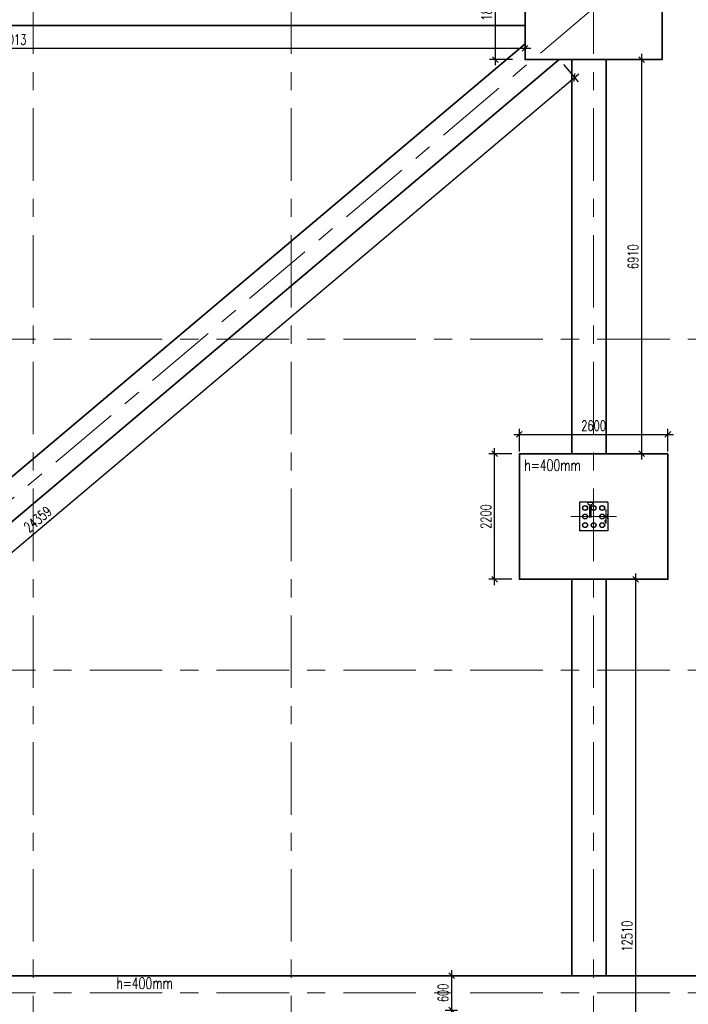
# Model space of a CAD drawing. Header units: millimetres. Extents: x 6071355 to 6728188, y -31956 to 56387.
# Tile 6 of 59: x 6095542 to 6107255, y -18377 to -1117. Entities that reach past the tile are written whole.
import ezdxf

# ---------------------------------------------------------------- set-up
doc = ezdxf.new("R2010")
doc.units = ezdxf.units.MM
doc.header["$MEASUREMENT"] = 0
for name, pattern in [('DXK_LINE_DOT2', [3.9198, 1.9599, -1.9599]), ('GCAD_ISO04W100', [30, 24, -3, 0, -3]), ('Grid Line', [2222.5, 1270, -317.5, 317.5, -317.5])]:
    doc.linetypes.add(name, pattern=pattern)
doc.layers.add('A_wymiary', color=7, linetype='Continuous', lineweight=15, true_color=0x848484)
doc.layers.add('ELEMENTY', color=7, linetype='Continuous')
for name, color, linetype, lineweight in [('M_Osie', 1, 'GCAD_ISO04W100', 9), ('M_ŁAWY', 3, 'Continuous', 35), ('Standard 1350-A_01-RZUT PARTERU LUSTRO2_28_Nowe_MODO_A1_osie-1_Nr_pióra__7_Nr_pióra__7_Nr_pióra__7', 7, 'Continuous', 18)]:
    doc.layers.add(name, color=color, linetype=linetype, lineweight=lineweight)
doc.styles.add('wymiar', font='romans.shx', dxfattribs={"width": 0.7})
doc.dimstyles.new('AB_100mm', dxfattribs={"dimscale": 100, "dimtxt": 1.8, "dimasz": 1, "dimexe": 1, "dimexo": 0, "dimtad": 1, "dimrnd": 1, "dimtxsty": 'wymiar', "dimblk": 'OBLIQUE', "dimcen": 2.5, "dimdle": 1, "dimclrd": 4, "dimclre": 4, "dimclrt": 3, "dimadec": 0, "dimazin": 0, "dimtfac": 1, "dimtix": 1, "dimtmove": 2, "dimatfit": 3, "dimfxl": 3, "dimfxlon": 1, "dimarcsym": 0})

# ---------------------------------------------------------------- blocks, each defined once
blk = doc.blocks.new('Part-86624973-72573 - 1482')
at = {"layer": 'ELEMENTY', "color": 2, "linetype": 'Continuous'}
for p, q in [((66030, 16775), (66030, 17275)), ((66030, 17275), (66530, 17275)), ((66530, 16775), (66530, 17275)), ((66030, 16775), (66530, 16775))]:
    blk.add_line(p, q, dxfattribs=at)
blk = doc.blocks.new('Part-86624973-73428 - 1482')
at = {"layer": 'ELEMENTY', "color": 1, "linetype": 'DXK_LINE_DOT2'}
for p, q in [((66530, 16785), (66520, 16785)), ((66520, 16775), (66520, 16785)), ((66530, 16775), (66520, 16775)), ((66530, 16775), (66530, 16785))]:
    blk.add_line(p, q, dxfattribs=at)
blk = doc.blocks.new('Part-86624973-72911 - 1482')
at = {"layer": 'ELEMENTY', "color": 2, "linetype": 'Continuous'}
for radius, start, end in [(43.5, 22.5, 202.5), (43.5, 202.5, 22.5), (40, 157.5, 337.5), (40, 337.5, 157.5)]:
    blk.add_arc((66130, 17025), radius, start, end, dxfattribs=at)
blk = doc.blocks.new('Part-86624973-72914 - 1482')
at = {"layer": 'ELEMENTY', "color": 2, "linetype": 'Continuous'}
for radius, start, end in [(43.5, 22.5, 202.5), (43.5, 202.5, 22.5), (40, 157.5, 337.5), (40, 337.5, 157.5)]:
    blk.add_arc((66430, 17175), radius, start, end, dxfattribs=at)
blk = doc.blocks.new('Part-86624973-72912 - 1482')
at = {"layer": 'ELEMENTY', "color": 2, "linetype": 'Continuous'}
for radius, start, end in [(43.5, 22.5, 202.5), (40, 337.5, 157.5), (43.5, 202.5, 22.5), (40, 157.5, 337.5)]:
    blk.add_arc((66430, 16875), radius, start, end, dxfattribs=at)
blk = doc.blocks.new('Part-86624973-172382 - 1482')
at = {"layer": 'ELEMENTY', "color": 2, "linetype": 'Continuous'}
for radius, start, end in [(43.5, 22.5, 202.5), (43.5, 202.5, 22.5), (40, 157.5, 337.5), (40, 337.5, 157.5)]:
    blk.add_arc((66280, 17175), radius, start, end, dxfattribs=at)
blk = doc.blocks.new('Part-86624973-73475 - 1482')
at = {"layer": 'ELEMENTY', "color": 1, "linetype": 'DXK_LINE_DOT2'}
for p, q in [((66155, 16814), (66155, 16810)), ((66155, 16814), (66405, 16814)), ((66155, 16810), (66405, 16810)), ((66405, 16814), (66405, 16810))]:
    blk.add_line(p, q, dxfattribs=at)
blk = doc.blocks.new('Part-86624973-73473 - 1482')
at = {"layer": 'ELEMENTY', "color": 1, "linetype": 'DXK_LINE_DOT2'}
for p, q in [((66240, 16780), (66240, 16775)), ((66240, 16780), (66320, 16780)), ((66240, 16775), (66320, 16775)), ((66320, 16780), (66320, 16775))]:
    blk.add_line(p, q, dxfattribs=at)
blk = doc.blocks.new('Part-86624973-72913 - 1482')
at = {"layer": 'ELEMENTY', "color": 2, "linetype": 'Continuous'}
for radius, start, end in [(43.5, 22.5, 202.5), (43.5, 202.5, 22.5), (40, 157.5, 337.5), (40, 337.5, 157.5)]:
    blk.add_arc((66430, 17025), radius, start, end, dxfattribs=at)
blk = doc.blocks.new('Part-86624973-72915 - 1482')
at = {"layer": 'ELEMENTY', "color": 2, "linetype": 'Continuous'}
for radius, start, end in [(43.5, 22.5, 202.5), (40, 337.5, 157.5), (43.5, 202.5, 22.5), (40, 157.5, 337.5)]:
    blk.add_arc((66130, 16875), radius, start, end, dxfattribs=at)
blk = doc.blocks.new('Part-86624973-73472 - 1482')
at = {"layer": 'ELEMENTY', "color": 2, "linetype": 'Continuous'}
for p, q in [((66380, 16824), (66350, 16824)), ((66350, 16824), (66350, 16820)), ((66380, 16820), (66350, 16820)), ((66380, 16824), (66380, 16820))]:
    blk.add_line(p, q, dxfattribs=at)
blk = doc.blocks.new('Part-86624973-73474 - 1482')
at = {"layer": 'ELEMENTY', "color": 1, "linetype": 'DXK_LINE_DOT2'}
for p, q in [((66282, 16810), (66278, 16810)), ((66278, 16810), (66278, 16780)), ((66282, 16780), (66278, 16780)), ((66282, 16810), (66282, 16780))]:
    blk.add_line(p, q, dxfattribs=at)
blk = doc.blocks.new('Part-86624973-172383 - 1482')
at = {"layer": 'ELEMENTY', "color": 2, "linetype": 'Continuous'}
for radius, start, end in [(43.5, 22.5, 202.5), (40, 337.5, 157.5), (43.5, 202.5, 22.5), (40, 157.5, 337.5)]:
    blk.add_arc((66280, 16875), radius, start, end, dxfattribs=at)
blk = doc.blocks.new('Part-86624973-172384 - 1482')
at = {"layer": 'ELEMENTY', "color": 2, "linetype": 'Continuous'}
for radius, start, end in [(43.5, 22.5, 202.5), (43.5, 202.5, 22.5), (40, 157.5, 337.5), (40, 337.5, 157.5)]:
    blk.add_arc((66130, 17175), radius, start, end, dxfattribs=at)
blk = doc.blocks.new('Part-86624973-182498 - 1482')
at = {"layer": 'ELEMENTY', "color": 1, "linetype": 'DXK_LINE_DOT2'}
for p, q in [((66030, 17134), (66040, 17133)), ((66030, 17134), (66030, 17037)), ((66030, 17131), (66040, 17130)), ((66030, 17124), (66040, 17123)), ((66030, 17114), (66040, 17113)), ((66030, 17100), (66040, 17100)), ((66040, 17133), (66050, 17129)), ((66050, 17129), (66059, 17124)), ((66069, 17114), (66059, 17124)), ((66074, 17106), (66069, 17114)), ((66077, 17099), (66074, 17106)), ((66077, 17095), (66077, 17099)), ((66077, 17095), (66277, 17095)), ((66277, 17110), (66285, 17110)), ((66277, 17110), (66277, 17060)), ((66285, 17110), (66285, 17110)), ((66285, 17110), (66285, 17060)), ((66030, 17085), (66040, 17085)), ((66030, 17070), (66040, 17070)), ((66030, 17056), (66040, 17057)), ((66030, 17046), (66040, 17047)), ((66030, 17039), (66040, 17040)), ((66030, 17037), (66040, 17037)), ((66040, 17037), (66050, 17041)), ((66050, 17041), (66059, 17046)), ((66059, 17046), (66069, 17056)), ((66069, 17056), (66074, 17064)), ((66074, 17064), (66077, 17071)), ((66077, 17075), (66277, 17075)), ((66077, 17071), (66077, 17075)), ((66277, 17060), (66285, 17060))]:
    blk.add_line(p, q, dxfattribs=at)
blk = doc.blocks.new('_Oblique')
at = {"color": 0, "linetype": 'ByBlock', "lineweight": -2}
blk.add_line((-0.5, -0.5), (0.5, 0.5), dxfattribs=at)
blk = doc.blocks.new('*D12856')
at = {"layer": 'A_wymiary', "color": 4, "lineweight": -2}
for p, q in [((6103874, 83), (6103874, -1917)), ((6104174, -17), (6103774, -17)), ((6104174, -1817), (6103774, -1817))]:
    blk.add_line(p, q, dxfattribs=at)
at = {"layer": 'Defpoints', "color": 0}
for p in [(6104396, -17), (6103874, -1817), (6104396, -1817)]:
    blk.add_point(p, dxfattribs=at)
at = {"layer": 'A_wymiary', "color": 4, "lineweight": -2, "xscale": 100, "yscale": 100, "zscale": 100}
for p, rotation in [((6103874, -17), 90), ((6103874, -1817), 270)]:
    blk.add_blockref('_Oblique', p, dxfattribs=dict(at, rotation=rotation))
at = {"layer": 'A_wymiary', "color": 3, "insert": (6103722, -917), "char_height": 180, "attachment_point": 5, "rotation": 90, "style": 'wymiar'}
blk.add_mtext('1800', dxfattribs=at)
blk = doc.blocks.new('*D12858')
at = {"layer": 'A_wymiary', "color": 4, "lineweight": -2}
for p, q in [((6104196, -8387), (6106996, -8387)), ((6104296, -8687), (6104296, -8287)), ((6106896, -8687), (6106896, -8287))]:
    blk.add_line(p, q, dxfattribs=at)
at = {"layer": 'Defpoints', "color": 0}
for p in [(6106896, -8387), (6104296, -8727), (6106896, -8727)]:
    blk.add_point(p, dxfattribs=at)
at = {"layer": 'A_wymiary', "color": 4, "lineweight": -2, "xscale": 100, "yscale": 100, "zscale": 100, "rotation": 180}
blk.add_blockref('_Oblique', (6104296, -8387), dxfattribs=at)
at = {"layer": 'A_wymiary', "color": 4, "lineweight": -2, "xscale": 100, "yscale": 100, "zscale": 100}
blk.add_blockref('_Oblique', (6106896, -8387), dxfattribs=at)
at = {"layer": 'A_wymiary', "color": 3, "insert": (6105596, -8234), "char_height": 180, "attachment_point": 5, "style": 'wymiar'}
blk.add_mtext('2600', dxfattribs=at)
blk = doc.blocks.new('*D12859')
at = {"layer": 'A_wymiary', "color": 4, "lineweight": -2}
for p, q in [((6103861, -11027), (6103861, -8627)), ((6104161, -8727), (6103761, -8727)), ((6104161, -10927), (6103761, -10927))]:
    blk.add_line(p, q, dxfattribs=at)
at = {"layer": 'Defpoints', "color": 0}
for p in [(6103861, -8727), (6104296, -8727), (6104296, -10927)]:
    blk.add_point(p, dxfattribs=at)
at = {"layer": 'A_wymiary', "color": 4, "lineweight": -2, "xscale": 100, "yscale": 100, "zscale": 100}
for p, rotation in [((6103861, -8727), 90), ((6103861, -10927), 270)]:
    blk.add_blockref('_Oblique', p, dxfattribs=dict(at, rotation=rotation))
at = {"layer": 'A_wymiary', "color": 3, "insert": (6103709, -9827), "char_height": 180, "attachment_point": 5, "rotation": 90, "style": 'wymiar'}
blk.add_mtext('2200', dxfattribs=at)
blk = doc.blocks.new('*D12883')
at = {"layer": 'A_wymiary', "color": 4, "lineweight": -2}
for p, q in [((6086574, -17912), (6105338, -2068)), ((6105069, -1904), (6105327, -2209)), ((6086457, -17619), (6086715, -17924))]:
    blk.add_line(p, q, dxfattribs=at)
at = {"layer": 'Defpoints', "color": 0}
for p in [(6104995, -1817), (6105262, -2133), (6086384, -17532)]:
    blk.add_point(p, dxfattribs=at)
at = {"layer": 'A_wymiary', "color": 4, "lineweight": -2, "xscale": 100, "yscale": 100, "zscale": 100}
for p, rotation in [((6105262, -2133), 40.17644162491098), ((6086651, -17848), 220.176441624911)]:
    blk.add_blockref('_Oblique', p, dxfattribs=dict(at, rotation=rotation))
at = {"layer": 'A_wymiary', "color": 3, "insert": (6095858, -9874), "char_height": 180, "attachment_point": 5, "rotation": 40.1764, "style": 'wymiar'}
blk.add_mtext('24359', dxfattribs=at)
blk = doc.blocks.new('*D12885')
at = {"layer": 'A_wymiary', "color": 4, "lineweight": -2}
for p, q in [((6106334, -23537), (6106334, -10827)), ((6106034, -10927), (6106434, -10927)), ((6106034, -23437), (6106434, -23437))]:
    blk.add_line(p, q, dxfattribs=at)
at = {"layer": 'Defpoints', "color": 0}
for p in [(6105596, -10927), (6106334, -10927), (6105816, -23437)]:
    blk.add_point(p, dxfattribs=at)
at = {"layer": 'A_wymiary', "color": 4, "lineweight": -2, "xscale": 100, "yscale": 100, "zscale": 100}
for p, rotation in [((6106334, -10927), 90), ((6106334, -23437), 270)]:
    blk.add_blockref('_Oblique', p, dxfattribs=dict(at, rotation=rotation))
at = {"layer": 'A_wymiary', "color": 3, "insert": (6106182, -17182), "char_height": 180, "attachment_point": 5, "rotation": 90, "style": 'wymiar'}
blk.add_mtext('12510', dxfattribs=at)
blk = doc.blocks.new('*D12886')
at = {"layer": 'A_wymiary', "color": 4, "lineweight": -2}
for p, q in [((6106440, -8827), (6106440, -1717)), ((6106140, -1817), (6106540, -1817)), ((6106140, -8727), (6106540, -8727))]:
    blk.add_line(p, q, dxfattribs=at)
at = {"layer": 'Defpoints', "color": 0}
for p in [(6105816, -1817), (6106440, -1817), (6105816, -8727)]:
    blk.add_point(p, dxfattribs=at)
at = {"layer": 'A_wymiary', "color": 4, "lineweight": -2, "xscale": 100, "yscale": 100, "zscale": 100}
for p, rotation in [((6106440, -1817), 90), ((6106440, -8727), 270)]:
    blk.add_blockref('_Oblique', p, dxfattribs=dict(at, rotation=rotation))
at = {"layer": 'A_wymiary', "color": 3, "insert": (6106287, -5272), "char_height": 180, "attachment_point": 5, "rotation": 90, "style": 'wymiar'}
blk.add_mtext('6910', dxfattribs=at)
blk = doc.blocks.new('*D12897')
at = {"layer": 'A_wymiary', "color": 4, "lineweight": -2}
for p, q in [((6086384, -1318), (6086384, -1718)), ((6104396, -1318), (6104396, -1718)), ((6086284, -1618), (6104496, -1618))]:
    blk.add_line(p, q, dxfattribs=at)
at = {"layer": 'Defpoints', "color": 0}
for p in [(6086384, -1217), (6104396, -1217), (6104396, -1618)]:
    blk.add_point(p, dxfattribs=at)
at = {"layer": 'A_wymiary', "color": 4, "lineweight": -2, "xscale": 100, "yscale": 100, "zscale": 100, "rotation": 180}
blk.add_blockref('_Oblique', (6086384, -1618), dxfattribs=at)
at = {"layer": 'A_wymiary', "color": 4, "lineweight": -2, "xscale": 100, "yscale": 100, "zscale": 100}
blk.add_blockref('_Oblique', (6104396, -1618), dxfattribs=at)
at = {"layer": 'A_wymiary', "color": 3, "insert": (6095390, -1466), "char_height": 180, "attachment_point": 5, "style": 'wymiar'}
blk.add_mtext('18013', dxfattribs=at)
blk = doc.blocks.new('*D12898')
at = {"layer": 'A_wymiary', "color": 4, "lineweight": -2}
for p, q in [((6103111, -18577), (6103111, -17777)), ((6102998, -17877), (6103211, -17877)), ((6102998, -18477), (6103211, -18477))]:
    blk.add_line(p, q, dxfattribs=at)
at = {"layer": 'Defpoints', "color": 0}
for p in [(6102998, -17877), (6103111, -17877), (6102998, -18477)]:
    blk.add_point(p, dxfattribs=at)
at = {"layer": 'A_wymiary', "color": 4, "lineweight": -2, "xscale": 100, "yscale": 100, "zscale": 100}
for p, rotation in [((6103111, -17877), 90), ((6103111, -18477), 270)]:
    blk.add_blockref('_Oblique', p, dxfattribs=dict(at, rotation=rotation))
at = {"layer": 'A_wymiary', "color": 3, "insert": (6102958, -18177), "char_height": 180, "attachment_point": 5, "rotation": 90, "style": 'wymiar'}
blk.add_mtext('600', dxfattribs=at)

msp = doc.modelspace()

# ---------------------------------------------------------------- linework, layer by layer
at = {"layer": 'M_Osie', "color": 6}
msp.add_line((6105194.755, -9825.123), (6105997.972, -9825.123), dxfattribs=at)
at = {"layer": 'M_Osie'}
msp.add_line((6105194.755, -9825.123), (6105997.972, -9825.123), dxfattribs=at)
at = {"layer": 'M_ŁAWY', "color": 4}
for p, q in [((6104396.364, -1217.11), (6086383.864, -1217.11)), ((6085755.718, -17277.195), (6104396.364, -1537.761)), ((6086383.866, -17532.089), (6104995.449, -1817.195)), ((6110686.364, -17877.138), (6086383.866, -17877.138))]:
    msp.add_line(p, q, dxfattribs=at)
for points in [[(6106796.364, -17.195), (6104396.364, -17.195), (6104396.364, -1817.195), (6106796.364, -1817.195), (6106796.364, -17.195)], [(6105216.364, -1817.195), (6105216.364, -8727.166)], [(6105816.364, -1817.195), (6105816.364, -8727.166)], [(6106896.364, -8727.166), (6104296.364, -8727.166), (6104296.364, -10927.166), (6106896.364, -10927.166), (6106896.364, -8727.166)], [(6105216.364, -10927.166), (6105216.364, -17877.138)], [(6105816.364, -10927.166), (6105816.364, -17877.138)]]:
    msp.add_lwpolyline(points, dxfattribs=at)
at = {"layer": 'Standard 1350-A_01-RZUT PARTERU LUSTRO2_28_Nowe_MODO_A1_osie-1_Nr_pióra__7_Nr_pióra__7_Nr_pióra__7', "color": 7, "linetype": 'Grid Line', "lineweight": 18}
for p, q in [((6095776.364, 55114.428), (6095776.364, -31556.201)), ((6100296.364, 55114.428), (6100296.364, -31556.201)), ((6105596.364, 55114.428), (6105596.364, -31556.201)), ((6085983.866, -17477.195), (6105596.364, -917.166)), ((6124708.5, -6717.166), (6079489.176, -6717.166)), ((6124708.5, -12517.166), (6079489.176, -12517.166)), ((6124708.5, -18177.166), (6079489.176, -18177.166))]:
    msp.add_line(p, q, dxfattribs=at)

# ---------------------------------------------------------------- block references
at = {"xscale": -1, "rotation": 89.99999999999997}
for name in ['Part-86624973-72573 - 1482', 'Part-86624973-172384 - 1482', 'Part-86624973-182498 - 1482', 'Part-86624973-72911 - 1482', 'Part-86624973-72915 - 1482', 'Part-86624973-172382 - 1482', 'Part-86624973-172383 - 1482', 'Part-86624973-73475 - 1482', 'Part-86624973-73474 - 1482', 'Part-86624973-73473 - 1482', 'Part-86624973-72914 - 1482', 'Part-86624973-72913 - 1482', 'Part-86624973-72912 - 1482', 'Part-86624973-73472 - 1482', 'Part-86624973-73428 - 1482']:
    msp.add_blockref(name, (6122621.38, 56452.981), dxfattribs=at)

# ---------------------------------------------------------------- texts
at = {"layer": 'A_wymiary', "color": 3, "style": 'wymiar', "width": 0.7}
for p in [(6104381.591, -9026.678), (6097235.067, -18106.693)]:
    msp.add_text('h=400mm', height=200, dxfattribs=at).set_placement(p)

# ---------------------------------------------------------------- dimensions: what is measured, and where the dimension line sits
at = {"layer": 'A_wymiary'}
for base, p1, p2, picture, middle in [((6103874.354, -1817.195), (6104396.364, -17.195), (6104396.364, -1817.195), '*D12856', (6103721.854, -917.195)), ((6106439.732, -1817.195), (6105816.364, -8727.166), (6105816.364, -1817.195), '*D12886', (6106287.232, -5272.181)), ((6103861.45, -8727.166), (6104296.364, -10927.166), (6104296.364, -8727.166), '*D12859', (6103708.95, -9827.166)), ((6106334.062, -10927.166), (6105816.364, -23437.166), (6105596.364, -10927.166), '*D12885', (6106181.562, -17182.166)), ((6103110.81, -17877.138), (6102998.31, -18477.138), (6102998.31, -17877.138), '*D12898', (6102958.31, -18177.138))]:
    dim = msp.add_linear_dim(base=base, p1=p1, p2=p2, angle=90, dimstyle='AB_100mm', dxfattribs=at)
    dim.commit()
    dim.dimension.update_dxf_attribs({"geometry": picture, "text_midpoint": middle})
for base, p1, p2, picture, middle in [((6104396.364, -1618.186), (6086383.864, -1217.11), (6104396.364, -1217.11), '*D12897', (6095390.114, -1465.686)), ((6106896.364, -8386.515), (6104296.364, -8727.166), (6106896.364, -8727.166), '*D12858', (6105596.364, -8234.015))]:
    dim = msp.add_linear_dim(base=base, p1=p1, p2=p2, dimstyle='AB_100mm', dxfattribs=at)
    dim.commit()
    dim.dimension.update_dxf_attribs({"geometry": picture, "text_midpoint": middle})
dim = msp.add_aligned_dim(p1=(6086383.866, -17532.089), p2=(6104995.449, -1817.195), distance=-413.31, dimstyle='AB_100mm', dxfattribs=at)
dim.commit()
dim.dimension.update_dxf_attribs({"geometry": '*D12883', "text_midpoint": (6095857.917, -9873.917)})

doc.saveas('drawing.dxf')
